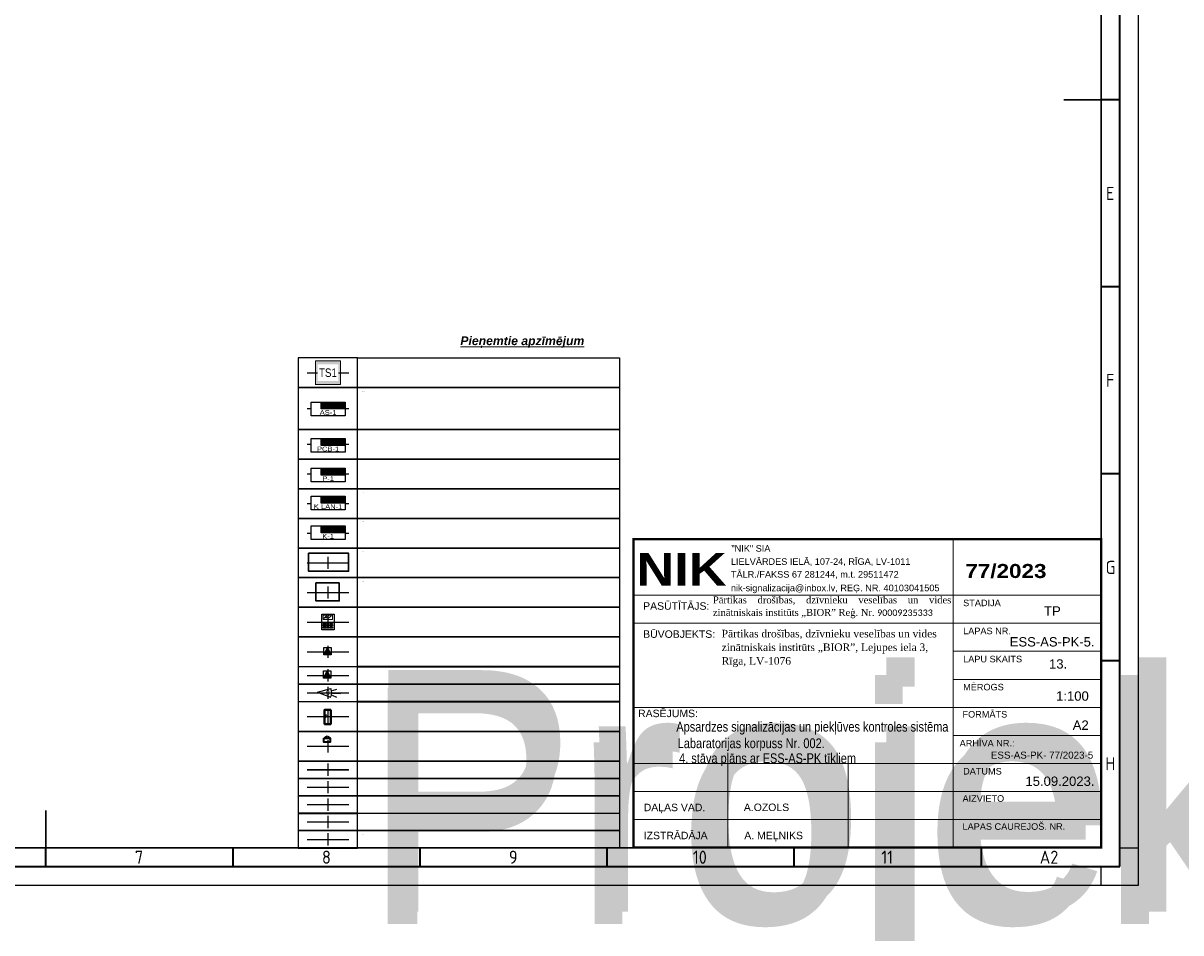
# Model space of a CAD drawing. Header units: millimetres. Extents: x -1662057 to -197461, y -941126 to 63888.
# Tile 61 of 209: x -1589003 to -1547026, y -547079 to -514073. Entities that reach past the tile are written whole.
import ezdxf
from ezdxf.enums import TextEntityAlignment as Align

# ---------------------------------------------------------------- set-up
doc = ezdxf.new("R2018")
doc.units = ezdxf.units.MM
doc.set_wipeout_variables(frame=1)
doc.layers.get('0').update_dxf_attribs({"linetype": 'CONTINUOUS'})
for name, color, linetype, lineweight in [('00_rāmis', 7, 'CONTINUOUS', 18), ('00_text_rakstlaukums', 7, 'CONTINUOUS', 18), ('00_tieva', 7, 'CONTINUOUS', 15), ('1-VS', 174, 'CONTINUOUS', 9), ('AS_detektori', 234, 'CONTINUOUS', 15), ('AS_kabelis', 16, 'CONTINUOUS', 15), ('Izolacija', 250, 'CONTINUOUS', 9), ('Titlebox', 7, 'CONTINUOUS', 9), ('UAS_Text', 7, 'CONTINUOUS', 9), ('Vājstrāvas tīkls', 5, 'CONTINUOUS', 30)]:
    doc.layers.add(name, color=color, linetype=linetype, lineweight=lineweight)
for name, color, linetype in [('Apsardze', 5, 'CONTINUOUS'), ('ESS AS', 5, 'CONTINUOUS'), ('ESS_AS_iekartas', 102, 'CONTINUOUS'), ('PDF_Geometry', 7, 'CONTINUOUS'), ('Rasējuma lapa', 7, 'CONTINUOUS'), ('VS AS', 7, 'CONTINUOUS'), ('VS-AS_Iekartas', 5, 'CONTINUOUS'), ('VS_Apzimejumi', 7, 'CONTINUOUS')]:
    doc.layers.add(name, color=color, linetype=linetype)
doc.layers.add('VS_Info', color=21, linetype='CONTINUOUS', plot=False)
doc.styles.add('1', font='ariali.ttf')
doc.styles.add('ARIAL', font='arialbd.ttf')
doc.styles.add('Arial_baltic', font='arial.ttf')
doc.styles.add('Bold', font='ariblk.ttf', dxfattribs={"height": 60})
doc.styles.add('Calibri', font='calibri.ttf')
doc.styles.add('DEL_Arial Narrow', font='ARIALN.TTF')
doc.styles.add('ISO', font='iso')
doc.styles.add('ROMANS', font='arial.ttf', dxfattribs={"width": 0.8, "oblique": 15})
doc.styles.add('WMF-Arial0', font='arialbd.ttf')

# ---------------------------------------------------------------- blocks, each defined once
blk = doc.blocks.new('A2_L')
at = {"layer": 'Rasējuma lapa'}
for p, q in [((0, 0), (0, 420)), ((-5, 10), (0, 10)), ((-10, 0), (-10, 5)), ((-594, 0), (0, 0))]:
    blk.add_line(p, q, dxfattribs=at)
at = {"layer": 'Rasējuma lapa', "lineweight": 35}
for p, q in [((-5, 5), (-5, 415)), ((-5, 210), (-10, 210)), ((-5, 160), (-10, 160)), ((-5, 110), (-10, 110)), ((-5, 60), (-10, 60)), ((-292, 5), (-292, 10)), ((-242, 5), (-242, 10)), ((-192, 5), (-192, 10)), ((-142, 5), (-142, 10)), ((-92, 5), (-92, 10)), ((-42, 5), (-42, 10)), ((-579, 5), (-5, 5))]:
    blk.add_line(p, q, dxfattribs=at)
at = {"layer": 'Rasējuma lapa', "lineweight": 30}
for p, q in [((-10, 10), (-10, 410)), ((-20, 210), (-10, 210)), ((-292, 20), (-292, 10)), ((-574, 10), (-10, 10))]:
    blk.add_line(p, q, dxfattribs=at)
at = {"layer": 'Rasējuma lapa', "style": 'ISO'}
for s, p in [('E', (-8.72, 183.25)), ('F', (-8.72, 133.25)), ('G', (-8.81, 83.25)), ('H', (-8.9, 30.75)), ('8', (-218.23, 5.75)), ('9', (-168.28, 5.75)), ('10', (-119.1, 5.75)), ('A2', (-26.41, 5.75)), ('7', (-268.23, 5.75)), ('11', (-68.75, 5.75))]:
    blk.add_text(s, height=3.5, dxfattribs=at).set_placement(p)
blk = doc.blocks.new('*U1302')
at = {"layer": 'Rasējuma lapa'}
blk.add_blockref('A2_L', (0, 0), dxfattribs=at)
blk = doc.blocks.new('*U1708')
at = {"layer": 'VS_Apzimejumi', "ltscale": 25}
blk.add_lwpolyline([(-1700, 0), (-1700, -1200), (0, -1200), (0, 0), (-1700, 0)], dxfattribs=at)
at = {"layer": 'VS_Apzimejumi'}
blk.add_lwpolyline([(0, 0), (7500, 0), (7500, -1200), (0, -1200), (0, 0)], dxfattribs=at)
at = {"layer": 'VS_Info'}
blk.add_line((-1445, -600), (-255, -600), dxfattribs=at)
blk.add_lwpolyline([(-850, -425), (-850, -775)], dxfattribs=at)
at = {"lineweight": 30, "flags": 104}
blk.add_attdef('NOSAUKUMS', text='', height=200, dxfattribs=at).set_placement((121, -99), align=Align.TOP_LEFT)
blk = doc.blocks.new('*U1709')
at = {"layer": 'VS_Apzimejumi', "ltscale": 25}
blk.add_lwpolyline([(-1700, 0), (-1700, -850), (0, -850), (0, 0), (-1700, 0)], dxfattribs=at)
at = {"layer": 'VS_Apzimejumi'}
blk.add_lwpolyline([(0, 0), (7500, 0), (7500, -850), (0, -850), (0, 0)], dxfattribs=at)
at = {"layer": 'VS_Info'}
blk.add_line((-1445, -425), (-255, -425), dxfattribs=at)
blk.add_lwpolyline([(-850, -250), (-850, -600)], dxfattribs=at)
at = {"lineweight": 30, "flags": 104}
blk.add_attdef('NOSAUKUMS', text='', height=200, dxfattribs=at).set_placement((121, -99), align=Align.TOP_LEFT)
blk = doc.blocks.new('DEL_VS-AS_kontroles_panelis')
blk.add_wipeout([(-326, 261), (326, 261), (326, -1), (-326, -1)]).dxf.layer = 'AS_kabelis'
at = {"layer": 'VS-AS_Iekartas', "color": 0}
for p, q in [((-325, 260), (325, 260)), ((-325, 0), (-325, 260)), ((-130, 252), (-122, 260)), ((-130, 229), (-99, 260)), ((-130, 207), (-77, 260)), ((-130, 184), (-54, 260)), ((-130, 162), (-32, 260)), ((-130, 139), (-9, 260)), ((-18, 130), (-130, 242)), ((5, 130), (-125, 260)), ((-117, 130), (13, 260)), ((27, 130), (-103, 260)), ((-95, 130), (35, 260)), ((50, 130), (-80, 260)), ((-72, 130), (58, 260)), ((72, 130), (-58, 260)), ((-50, 130), (80, 260)), ((95, 130), (-35, 260)), ((-27, 130), (103, 260)), ((117, 130), (-13, 260)), ((-5, 130), (125, 260)), ((139, 130), (9, 260)), ((18, 130), (148, 260)), ((162, 130), (32, 260)), ((40, 130), (170, 260)), ((184, 130), (54, 260)), ((63, 130), (193, 260)), ((207, 130), (77, 260)), ((85, 130), (215, 260)), ((229, 130), (99, 260)), ((108, 130), (238, 260)), ((252, 130), (122, 260)), ((130, 130), (260, 260)), ((274, 130), (144, 260)), ((152, 130), (282, 260)), ((297, 130), (167, 260)), ((175, 130), (305, 260)), ((319, 130), (189, 260)), ((197, 130), (325, 258)), ((325, 146), (211, 260)), ((220, 130), (325, 235)), ((325, 169), (234, 260)), ((325, 191), (256, 260)), ((325, 214), (279, 260)), ((325, 236), (301, 260)), ((325, 259), (324, 260)), ((325, 260), (325, 0)), ((325, 0), (-325, 0)), ((-40, 130), (-130, 220)), ((-63, 130), (-130, 197)), ((-85, 130), (-130, 175)), ((-108, 130), (-130, 152)), ((242, 130), (325, 213)), ((265, 130), (325, 190)), ((287, 130), (325, 168)), ((310, 130), (325, 145))]:
    blk.add_line(p, q, dxfattribs=at)
blk.add_lwpolyline([(-130, 260), (325, 260), (325, 130), (-130, 130)], close=True, dxfattribs=at)
at = {"layer": 'VS-AS_Iekartas', "color": 0, "style": 'DEL_Arial Narrow', "width": 1.4}
blk.add_attdef('TIPS', text='', height=90, dxfattribs=at).set_placement((0, -10), align=Align.BOTTOM_CENTER)
blk = doc.blocks.new('*U1710')
at = {"layer": 'VS_Apzimejumi', "ltscale": 25}
blk.add_lwpolyline([(-1700, 0), (-1700, -500), (0, -500), (0, 0), (-1700, 0)], dxfattribs=at)
at = {"layer": 'VS_Apzimejumi'}
blk.add_lwpolyline([(0, 0), (7500, 0), (7500, -500), (0, -500), (0, 0)], dxfattribs=at)
at = {"layer": 'VS_Info'}
blk.add_line((-1445, -250), (-255, -250), dxfattribs=at)
blk.add_lwpolyline([(-850, -75), (-850, -425)], dxfattribs=at)
at = {"lineweight": 30, "flags": 104}
blk.add_attdef('NOSAUKUMS', text='', height=200, dxfattribs=at).set_placement((121, -99), align=Align.TOP_LEFT)
blk = doc.blocks.new('*U2829')
at = {"layer": 'Vājstrāvas tīkls', "color": 234, "lineweight": 9}
for p, q in [((-140, 385), (-54, 479)), ((-54, 479), (-72, 402)), ((-72, 402), (15, 478)), ((-13, 367), (118, 481)), ((15, 478), (-13, 367))]:
    blk.add_line(p, q, dxfattribs=at)
at = {"layer": 'Vājstrāvas tīkls', "color": 234, "lineweight": 15, "ltscale": 0.05}
blk.add_lwpolyline([(-217, 542), (217, 542), (217, 0), (-217, 0)], close=True, dxfattribs=at)
at = {"layer": 'Vājstrāvas tīkls', "color": 234, "lineweight": 25, "ltscale": 0.05}
for points in [[(-217, 542), (217, 542), (217, 0), (-217, 0)], [(-164, 268), (-77, 268), (-77, 217), (-164, 217)], [(-164, 184), (-77, 184), (-77, 133), (-164, 133)], [(-164, 100), (-77, 100), (-77, 49), (-164, 49)], [(-44, 268), (44, 268), (44, 217), (-44, 217)], [(-44, 184), (44, 184), (44, 133), (-44, 133)], [(-44, 100), (44, 100), (44, 49), (-44, 49)], [(77, 268), (164, 268), (164, 217), (77, 217)], [(77, 184), (164, 184), (164, 133), (77, 133)], [(77, 100), (164, 100), (164, 49), (77, 49)]]:
    blk.add_lwpolyline(points, close=True, dxfattribs=at)
at = {"layer": 'Vājstrāvas tīkls', "color": 234, "lineweight": 9, "ltscale": 0.05}
blk.add_lwpolyline([(-164, 502), (164, 502), (164, 354), (-164, 354)], close=True, dxfattribs=at)
at = {"layer": 'AS_detektori', "lineweight": 5, "style": 'ARIAL'}
blk.add_attdef('KEYPAD', text='', height=188, dxfattribs=at).set_placement((-596, 331), align=Align.CENTER)
blk = doc.blocks.new('A$C7E0A7937')
at = {"layer": 'Izolacija', "ltscale": 5, "true_color": 0xffffff}
h = blk.add_hatch(color=7, dxfattribs=at)
h.dxf.hatch_style = 1
h.paths.add_polyline_path([(399, 375), (-399, 375), (-399, -375), (399, -375)])
at = {"layer": '1-VS', "color": 5, "lineweight": 20, "ltscale": 20, "const_width": 22.5}
blk.add_lwpolyline([(-399, -375), (399, -375), (399, 375), (-399, 375)], close=True, dxfattribs=at)
at = {"layer": '1-VS', "color": 251, "lineweight": 20, "ltscale": 20}
blk.add_lwpolyline([(-399, -375), (399, -375), (399, 375), (-399, 375)], close=True, dxfattribs=at)
at = {"layer": 'UAS_Text', "color": 251, "lineweight": 9, "insert": (1, -1), "char_height": 270, "width": 385.23, "attachment_point": 5, "bg_fill": 3, "box_fill_scale": 1.5, "bg_fill_color": 256, "bg_fill_transparency": 0}
blk.add_mtext('{\\fArial Narrow|b0|i0|c186|p34;\\C5;TS1}', dxfattribs=at)
blk = doc.blocks.new('smk')
at = {"layer": 'Apsardze'}
for p, q in [((-200, 0), (-200, 200)), ((-200, 0), (-100, 200)), ((-200, 200), (0, 200)), ((0, 0), (-200, 0)), ((-100, 200), (0, 0)), ((0, 200), (0, 0))]:
    blk.add_line(p, q, dxfattribs=at)
at = {"layer": 'Apsardze', "linetype": 'ByBlock'}
for p, q in [((-188, 25), (-13, 25)), ((-170, 60), (-30, 60)), ((-152, 96), (-48, 96)), ((-135, 131), (-65, 131)), ((-117, 166), (-83, 166))]:
    blk.add_line(p, q, dxfattribs=at)
blk = doc.blocks.new('pir')
at = {"layer": 'Apsardze'}
for p, q in [((-530, 1), (-797, 1)), ((-512, 81), (-665, 133)), ((0, 0), (-457, 153)), ((0, 0), (-457, -152)), ((-512, -84), (-662, -135))]:
    blk.add_line(p, q, dxfattribs=at)
blk.add_arc((-151, 1), 342, 153.6522, 206.5245, dxfattribs=at)

msp = doc.modelspace()

# ---------------------------------------------------------------- linework, layer by layer
at = {"layer": '00_rāmis'}
for p, q in [((-1549919.12547, -532790.84956), (-1566878.21689, -532790.8495)), ((-1549919.12232, -532790.84956), (-1566878.21374, -532790.8495))]:
    msp.add_line(p, q, dxfattribs=at)
at = {"layer": '00_rāmis', "const_width": 84.79564}
msp.add_lwpolyline([(-1566878.22424, -543987.91717), (-1549919.12232, -543987.91717), (-1549919.12232, -532790.84956), (-1566878.22424, -532790.84956)], close=True, dxfattribs=at)
at = {"layer": '00_tieva'}
for p, q in [((-1555277.78495, -543987.91945), (-1555277.78495, -532790.8495)), ((-1549919.12547, -534826.76907), (-1566878.21565, -534826.75337)), ((-1555277.79416, -543987.91945), (-1555277.79416, -534826.76907)), ((-1566878.2166, -535845.43706), (-1549919.13468, -535845.43706)), ((-1549919.12547, -536863.81385), (-1555277.79416, -536863.81383)), ((-1555277.79416, -537882.48679), (-1549919.13468, -537882.48679)), ((-1549919.12547, -538899.73336), (-1566878.22027, -538899.73331)), ((-1555277.79416, -539918.4063), (-1549919.13468, -539918.4063)), ((-1566878.22171, -540935.65282), (-1549919.12547, -540935.65288)), ((-1566878.22171, -540935.65282), (-1549919.12547, -540935.65288)), ((-1563446.57429, -543987.91785), (-1563446.57429, -540935.65282)), ((-1559083.42822, -543987.91897), (-1559083.42822, -540935.65282)), ((-1555548.1696, -541953.18467), (-1566878.22248, -541953.18467)), ((-1566878.22171, -541953.18467), (-1549919.12547, -541953.18472)), ((-1555548.1696, -541953.18467), (-1566742.54485, -541953.18467)), ((-1555548.1696, -542970.71652), (-1566878.22248, -542970.71652)), ((-1549919.12547, -542970.71657), (-1566742.54485, -542970.71652))]:
    msp.add_line(p, q, dxfattribs=at)
at = {"layer": 'ESS AS', "color": 1, "lineweight": 35, "ltscale": 2, "transparency": 33554687}
for p, q in [((-1577988.53323, -539940.69982), (-1578102.71152, -540015.60201)), ((-1577986.15398, -539940.69982), (-1577871.97569, -540015.60201))]:
    msp.add_line(p, q, dxfattribs=at)
at = {"layer": 'ESS AS', "color": 5, "lineweight": 40, "ltscale": 2, "transparency": 33554687}
msp.add_lwpolyline([(-1577853.18824, -538981.63264), (-1577853.18824, -539502.83374), (-1578070.93759, -539502.83374), (-1578070.93759, -538981.63264)], close=True, dxfattribs=at)
at = {"layer": 'ESS AS', "color": 1, "lineweight": 35, "ltscale": 2, "transparency": 33554687}
msp.add_lwpolyline([(-1578102.8399, -540015.73654), (-1577872.55766, -540015.73654), (-1577872.55766, -540162.22888), (-1578102.8399, -540162.22888)], close=True, dxfattribs=at)
at = {"layer": 'ESS AS', "color": 5, "transparency": 33554687, "const_width": 31.64062}
for points in [[(-1578706.47661, -541150.38255), (-1577200.38286, -541150.38255)], [(-1578706.47661, -541791.63255), (-1577200.38286, -541791.63255)]]:
    msp.add_lwpolyline(points, dxfattribs=at)
at = {"layer": 'ESS AS', "color": 6, "transparency": 33554687, "const_width": 31.64062}
for points in [[(-1578706.47661, -542427.25641), (-1577200.38286, -542427.25641)], [(-1578706.47661, -543054.98386), (-1577200.38286, -543054.98386)]]:
    msp.add_lwpolyline(points, dxfattribs=at)
at = {"layer": 'ESS AS', "color": 1, "transparency": 33554687, "const_width": 31.64062}
msp.add_lwpolyline([(-1578706.47661, -543695.45718), (-1577200.38286, -543695.45718)], dxfattribs=at)
at = {"layer": 'ESS_AS_iekartas', "color": 5, "lineweight": 30}
msp.add_lwpolyline([(-1578653.8991, -533304.08809), (-1577205.62899, -533304.08809), (-1577205.62899, -533957.13493), (-1578653.8991, -533957.13493)], close=True, dxfattribs=at)
at = {"layer": 'ESS_AS_iekartas', "color": 6, "lineweight": 30}
msp.add_lwpolyline([(-1578390.10746, -534379.88056), (-1577542.56597, -534379.88056), (-1577542.56597, -535032.92739), (-1578390.10746, -535032.92739)], close=True, dxfattribs=at)
at = {"layer": 'PDF_Geometry', "lineweight": 9}
msp.add_lwpolyline([(-1566528.86065, -532772.0409), (-1549916.38746, -532772.0409)], dxfattribs=at)

# ---------------------------------------------------------------- block references
at = {"layer": 'ESS AS', "transparency": 33554687}
ref = msp.add_blockref('*U1709', (-1576877.64068, -526218.39724), dxfattribs=dict(at, xscale=1.265625, yscale=1.265625, zscale=1.265625))
lines = msp.add_mtext('Projekt. telekomunikāciju 19" skapis', dxfattribs={"layer": '0', "insert": (-1576724.80835, -526343.5325), "char_height": 2.5, "attachment_point": 1})
ref.add_attrib('NOSAUKUMS', '', (-1576724.80835, -526343.5325), dxfattribs={"flags": 104}).embed_mtext(lines)
at = {"layer": 'ESS AS', "color": 7, "transparency": 33554687}
ref = msp.add_blockref('*U1708', (-1576877.64849, -527294.16329), dxfattribs=dict(at, xscale=1.265625, yscale=1.265625, zscale=1.265625))
lines = msp.add_mtext('Projekt. centrālais vadības panelis Integriti ISC Controller, \\Pmetāliskā kārba ar barošanas bloku.  INTG-996001EUPS \\Par visām paplašinātāju kartēm', dxfattribs={"layer": '0', "insert": (-1576724.81616, -527419.29856), "char_height": 2.5, "attachment_point": 1})
ref.add_attrib('NOSAUKUMS', '', (-1576724.81616, -527419.29856), dxfattribs={"flags": 104}).embed_mtext(lines)
at = {"layer": 'ESS AS', "transparency": 33554687}
ref = msp.add_blockref('*U1709', (-1576877.64849, -528812.86315), dxfattribs=dict(at, xscale=1.265625, yscale=1.265625, zscale=1.265625))
lines = msp.add_mtext('Projekt. 8 zonu paplāšinātājs Integriti - 8 Zone LAN,\\PPCB only. INTG-996005PCB&KIT', dxfattribs={"layer": '0', "insert": (-1576724.81616, -528937.99842), "char_height": 2.5, "attachment_point": 1})
ref.add_attrib('NOSAUKUMS', '', (-1576724.81616, -528937.99842), dxfattribs={"flags": 104}).embed_mtext(lines)
ref = msp.add_blockref('*U1709', (-1576877.64849, -529888.87776), dxfattribs=dict(at, xscale=1.265625, yscale=1.265625, zscale=1.265625))
lines = msp.add_mtext('Projekt. 8 zonu paplāšinātājs Integriti - 8 Zone UniBus,\\PINTG-996500PCB&KIT', dxfattribs={"layer": '0', "insert": (-1576724.81616, -530014.01302), "char_height": 2.5, "attachment_point": 1})
ref.add_attrib('NOSAUKUMS', '', (-1576724.81616, -530014.01302), dxfattribs={"flags": 104}).embed_mtext(lines)
ref = msp.add_blockref('*U1709', (-1576877.64849, -530964.67744), dxfattribs=dict(at, xscale=1.265625, yscale=1.265625, zscale=1.265625))
lines = msp.add_mtext('Projekt. divu durvju kontrolieris Intelligent LAN Access\\PModule. INTG-996018PCB&K', dxfattribs={"layer": '0', "insert": (-1576724.81616, -531089.8127), "char_height": 2.5, "attachment_point": 1})
ref.add_attrib('NOSAUKUMS', '', (-1576724.81616, -531089.8127), dxfattribs={"flags": 104}).embed_mtext(lines)
ref = msp.add_blockref('*U1709', (-1576877.64849, -532040.47401), dxfattribs=dict(at, xscale=1.265625, yscale=1.265625, zscale=1.265625))
lines = msp.add_mtext('Projekt. UniBus Divu durvju kontrolieris-paplāšinātājs \\PINTG-996535PCB&K', dxfattribs={"layer": '0', "insert": (-1576724.81616, -532165.60927), "char_height": 2.5, "attachment_point": 1})
ref.add_attrib('NOSAUKUMS', '', (-1576724.81616, -532165.60927), dxfattribs={"flags": 104}).embed_mtext(lines)
ref = msp.add_blockref('*U1709', (-1576877.64849, -533116.13102), dxfattribs=dict(at, xscale=1.265625, yscale=1.265625, zscale=1.265625))
lines = msp.add_mtext('Projekt. metāliskā kārba ar barošanas bloku 8A \\PINTG-995203PE8EU', dxfattribs={"layer": '0', "insert": (-1576724.81616, -533241.26629), "char_height": 2.5, "attachment_point": 1})
ref.add_attrib('NOSAUKUMS', '', (-1576724.81616, -533241.26629), dxfattribs={"flags": 104}).embed_mtext(lines)
ref = msp.add_blockref('*U1709', (-1576877.64849, -534191.92349), dxfattribs=dict(at, xscale=1.265625, yscale=1.265625, zscale=1.265625))
lines = msp.add_mtext('Projekt. metāliskā kārba ar barošanas bloku 3A \\PINTG-995201PEEU3', dxfattribs={"layer": '0', "insert": (-1576724.81616, -534317.05875), "char_height": 2.5, "attachment_point": 1})
ref.add_attrib('NOSAUKUMS', '', (-1576724.81616, -534317.05875), dxfattribs={"flags": 104}).embed_mtext(lines)
ref = msp.add_blockref('*U1709', (-1576877.64849, -535267.70941), dxfattribs=dict(at, xscale=1.265625, yscale=1.265625, zscale=1.265625))
lines = msp.add_mtext('Projekt. LCD vadības tastatūra Prisma Terminal \\Pfor Integriti - White INTG-996400', dxfattribs={"layer": '0', "insert": (-1576724.81616, -535392.84468), "char_height": 2.5, "attachment_point": 1})
ref.add_attrib('NOSAUKUMS', '', (-1576724.81616, -535392.84468), dxfattribs={"flags": 104}).embed_mtext(lines)
ref = msp.add_blockref('*U2829', (-1577953.42974, -536080.70867), dxfattribs=dict(at, xscale=1.0418625, yscale=1.0418625, zscale=1.0418625))
lines = msp.add_mtext('VP ', dxfattribs={"layer": 'AS_detektori', "lineweight": 5, "insert": (-1578574.0798, -535735.89431), "char_height": 2.5, "attachment_point": 1, "bg_fill": 3, "box_fill_scale": 1, "bg_fill_color": 256, "bg_fill_transparency": 0})
ref.add_attrib('KEYPAD', '', (-1578574.0798, -535735.89431), dxfattribs={"flags": 104}).embed_mtext(lines)
ref = msp.add_blockref('*U1709', (-1576877.64849, -536343.47251), dxfattribs=dict(at, xscale=1.265625, yscale=1.265625, zscale=1.265625))
lines = msp.add_mtext('Projekt. magnētiskais kontakts vārtiem, uzliekamais, \\Pnostrādāšanas attālums 7.3 cm ar plāksni MS-55', dxfattribs={"layer": '0', "insert": (-1576724.81616, -536468.60778), "char_height": 2.5, "attachment_point": 1})
ref.add_attrib('NOSAUKUMS', '', (-1576724.81616, -536468.60778), dxfattribs={"flags": 104}).embed_mtext(lines)
ref = msp.add_blockref('*U1710', (-1576877.64849, -537422.7658), dxfattribs=dict(at, xscale=1.265625, yscale=1.265625, zscale=1.265625))
lines = msp.add_mtext('Projekt. durvju magnētiskie kontakti ZDD-417M', dxfattribs={"layer": '0', "insert": (-1576724.81616, -537547.90107), "char_height": 8762.180394, "attachment_point": 1})
ref.add_attrib('NOSAUKUMS', '', (-1576724.81616, -537547.90107), dxfattribs={"flags": 104}).embed_mtext(lines)
ref = msp.add_blockref('*U1710', (-1576877.64849, -538055.396), dxfattribs=dict(at, xscale=1.265625, yscale=1.265625, zscale=1.265625))
lines = msp.add_mtext('Projekt. kombinētajs detektors TITAN GB', dxfattribs={"layer": '0', "insert": (-1576724.81616, -538180.53126), "char_height": 8572.5175739, "attachment_point": 1})
ref.add_attrib('NOSAUKUMS', '', (-1576724.81616, -538180.53126), dxfattribs={"flags": 104}).embed_mtext(lines)
ref = msp.add_blockref('*U1709', (-1576877.64849, -538695.31018), dxfattribs=dict(at, xscale=1.265625, yscale=1.265625, zscale=1.265625))
lines = msp.add_mtext('Projekt. Karšu nolāsītājs ar kodu šifrātoru \\P(datu protokols E-Marim un RS485) INTG-994725', dxfattribs={"layer": '0', "insert": (-1576724.81616, -538820.44544), "char_height": 2.5, "attachment_point": 1})
ref.add_attrib('NOSAUKUMS', '', (-1576724.81616, -538820.44544), dxfattribs={"flags": 104}).embed_mtext(lines)
ref = msp.add_blockref('*U1709', (-1576877.64849, -539770.98351), dxfattribs=dict(at, xscale=1.265625, yscale=1.265625, zscale=1.265625))
lines = msp.add_mtext('Projekt. elektromagnētiskais sprūds, normāli atvērts (NO)\\PEff-Eff, 12/24Vdc, Eff-Eff 138W.13-----E91', dxfattribs={"layer": '0', "insert": (-1576724.81616, -539896.11878), "char_height": 2.5, "attachment_point": 1})
ref.add_attrib('NOSAUKUMS', '', (-1576724.81616, -539896.11878), dxfattribs={"flags": 104}).embed_mtext(lines)
ref = msp.add_blockref('*U1710', (-1576877.64849, -540845.22516), dxfattribs=dict(at, xscale=1.265625, yscale=1.265625, zscale=1.265625))
lines = msp.add_mtext('Projekt. kabelis (magnētkontaktiem) CQR 4x0,22', dxfattribs={"layer": '0', "insert": (-1576724.81616, -540970.36043), "char_height": 2.5, "attachment_point": 1})
ref.add_attrib('NOSAUKUMS', '', (-1576724.81616, -540970.36043), dxfattribs={"flags": 104}).embed_mtext(lines)
ref = msp.add_blockref('*U1710', (-1576877.64849, -541478.03766), dxfattribs=dict(at, xscale=1.265625, yscale=1.265625, zscale=1.265625))
lines = msp.add_mtext('Projekt. kabelis (kustības detektoriem) CQR 8x0,22', dxfattribs={"layer": '0', "insert": (-1576724.81616, -541603.17293), "char_height": 2.5, "attachment_point": 1})
ref.add_attrib('NOSAUKUMS', '', (-1576724.81616, -541603.17293), dxfattribs={"flags": 104}).embed_mtext(lines)
ref = msp.add_blockref('*U1710', (-1576877.64849, -542110.85016), dxfattribs=dict(at, xscale=1.265625, yscale=1.265625, zscale=1.265625))
lines = msp.add_mtext('Projekt. kabelis (tastatūrām) Cat5e FTP 4x2x0.5', dxfattribs={"layer": '0', "insert": (-1576724.81616, -542235.98543), "char_height": 2.5, "attachment_point": 1})
ref.add_attrib('NOSAUKUMS', '', (-1576724.81616, -542235.98543), dxfattribs={"flags": 104}).embed_mtext(lines)
ref = msp.add_blockref('*U1710', (-1576877.64849, -542738.57761), dxfattribs=dict(at, xscale=1.265625, yscale=1.265625, zscale=1.265625))
lines = msp.add_mtext('Projekt. kabelis (panelim) Cat5e FTP  4x2x0.5', dxfattribs={"layer": '0', "insert": (-1576724.81616, -542863.71288), "char_height": 2.5, "attachment_point": 1})
ref.add_attrib('NOSAUKUMS', '', (-1576724.81616, -542863.71288), dxfattribs={"flags": 104}).embed_mtext(lines)
ref = msp.add_blockref('*U1710', (-1576877.64849, -543371.0018), dxfattribs=dict(at, xscale=1.265625, yscale=1.265625, zscale=1.265625))
lines = msp.add_mtext('Projekt. kabelis (sprūdam) Omy 2x1.0', dxfattribs={"layer": '0', "insert": (-1576724.81616, -543496.13707), "char_height": 2.5, "attachment_point": 1})
ref.add_attrib('NOSAUKUMS', '', (-1576724.81616, -543496.13707), dxfattribs={"flags": 104}).embed_mtext(lines)
at = {"layer": 'Rasējuma lapa', "xscale": 135.6730224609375, "yscale": 135.6730224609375, "zscale": 135.6730224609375}
msp.add_blockref('*U1302', (-1548560.09211, -545352.12424), dxfattribs=at)
at = {"layer": 'VS AS', "xscale": 1.318359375, "yscale": 1.318359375, "zscale": 1.318359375}
for p in [(-1577838.41154, -536993.63603), (-1577847.87154, -537838.7534)]:
    msp.add_blockref('smk', p, dxfattribs=at)
at = {"layer": 'VS AS', "xscale": 1.0546875, "yscale": 1.0546875, "zscale": 1.0546875, "rotation": 176.8636173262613}
msp.add_blockref('pir', (-1578332.10243, -538346.10232), dxfattribs=at)

# ---------------------------------------------------------------- texts
at = {"layer": '00_rāmis'}
for s, height, style, p in [('"NIK" SIA', 237.444202, 'Arial_baltic', (-1563322.57202, -533250.28488)), ('LIELVĀRDES IELĀ, 107-24, RĪGA, LV-1011', 237.4442015, 'Arial_baltic', (-1563341.08662, -533726.85128)), ('TĀLR./FAKSS 67 281244, m.t. 29511472', 237.4442015, 'Arial_baltic', (-1563341.08662, -534190.83705)), ('77/2023', 508.773834, 'Bold', (-1554839.50599, -534204.86132)), ('nik-signalizacija@inbox.lv, REĢ. NR. 40103041505', 237.4442015, 'Arial_baltic', (-1563341.08662, -534684.06365)), ('PASŪTĪTĀJS:', 271.3460449, 'Arial_baltic', (-1566522.8203, -535356.58066)), ('PASŪTĪTĀJS:', 271.3460449, 'Arial_baltic', (-1566522.81109, -535356.58066)), ('STADIJA', 237.444202, 'Arial_baltic', (-1554920.44295, -535226.78422)), ('TP', 338.3346, 'Arial_baltic', (-1551984.21262, -535571.25468)), ('BŪVOBJEKTS:', 271.3460449, 'Arial_baltic', (-1566522.81006, -536374.95249)), ('LAPAS NR.', 237.444202, 'Arial_baltic', (-1554920.44295, -536244.31607)), ('ESS-AS-PK-5. ', 338.3345998, 'Arial_baltic', (-1553229.62307, -536689.37119)), ('LAPU SKAITS', 237.4442015, 'Arial_baltic', (-1554920.44295, -537263.83395)), ('13.', 338.3346, 'Arial_baltic', (-1551805.10739, -537491.9036)), ('MĒROGS', 237.444202, 'Arial_baltic', (-1554920.44295, -538281.65107)), ('1:100', 339.182556, 'Arial_baltic', (-1551549.73614, -538656.69288)), ('RASĒJUMS:', 271.346045, 'Arial_baltic', (-1566705.01511, -539253.20711)), ('FORMĀTS', 237.444202, 'Arial_baltic', (-1554943.07561, -539268.61137)), ('A2', 339.182556, 'Arial_baltic', (-1550946.57305, -539713.39824)), ('ARHĪVA NR.:', 237.4442015, 'Arial_baltic', (-1555046.59928, -540317.11448)), ('ESS-AS-PK- 77/2023-5', 254.3869171, 'Arial_baltic', (-1553915.67862, -540757.51889)), ('DATUMS', 237.444202, 'Arial_baltic', (-1554920.44201, -541334.91472)), ('15.09.2023.', 339.1825562, 'Arial_baltic', (-1552660.61783, -541747.16918)), ('DAĻAS VAD.', 271.346045, 'Arial_baltic', (-1566501.96272, -542664.55135)), ('AIZVIETO', 237.444202, 'Arial_baltic', (-1554942.91197, -542322.82065)), ('A.OZOLS', 271.346045, 'Arial_baltic', (-1562871.86108, -542659.82142)), ('LAPAS CAUREJOŠ. NR.', 237.4442015, 'Arial_baltic', (-1554942.91254, -543340.51088)), ('IZSTRĀDĀJA', 271.346045, 'Arial_baltic', (-1566501.96272, -543682.08318)), ('A. MEĻNIKS', 271.346045, 'Arial_baltic', (-1562855.19803, -543682.08386))]:
    msp.add_text(s, height=height, dxfattribs=dict(at, style=style)).set_placement(p)
at = {"layer": '00_rāmis', "color": 5, "style": 'Bold'}
msp.add_text('NIK', height=1187.138947, dxfattribs=at).set_placement((-1566768.23078, -534483.27373))
at = {"layer": '00_text_rakstlaukums', "style": 'Arial_baltic', "width": 0.8}
for s, p in [('Apsardzes signalizācijas un piekļūves kontroles sistēma', (-1565319.99307, -539778.21832)), ('Labaratorijas korpuss Nr. 002.', (-1565269.99307, -540378.21832)), ('4. stāva plāns ar ESS-AS-PK tīkliem', (-1565219.28965, -540920.62178))]:
    msp.add_text(s, height=356.141684, dxfattribs=at).set_placement(p)
at = {"layer": 'ESS AS', "color": 5, "transparency": 33554687, "style": 'WMF-Arial0'}
msp.add_text('N', height=133.25214, dxfattribs=at).set_placement((-1578042.69701, -539279.26352))
at = {"layer": 'ESS AS', "color": 7, "linetype": 'ByBlock', "lineweight": 15, "transparency": 33554687, "insert": (-1573150.77713, -525437.96485), "char_height": 265.78125, "width": 9130.2583428, "attachment_point": 1, "rotation": 359.969999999, "style": '1'}
msp.add_mtext('{\\fArial|b1|i1|c186|p34;\\H1.1905x;\\L\\C256;\\c0;Pieņemtie apzīmējum}', dxfattribs=at)
at = {"layer": 'Titlebox', "attachment_point": 1, "style": 'Calibri'}
for s, insert, char_height, width in [('\\pxa0.66667,sm1.07917,qj;{\\fTimes New Roman|b0|i0|c186|p18;Pārtikas drošības, dzīvnieku veselības un vides zinātniskais institūts „BIOR” Reģ. Nr. \\fCalibri|b0|i0|c0|p34;\\H0.91667x;90009235333}', (-1563993.66195, -534872.07072), 253.125, 8617.8480245), ('\\pxa0.66667,sm1.07917;{\\fTimes New Roman|b0|i0|c186|p18;\\H0.91667x;Pārtikas drošības, dzīvnieku veselības un vides zinātniskais institūts „BIOR”, \\fTimes New Roman|b0|i0|c0|p18;Lejupes iela 3, \\fTimes New Roman|b0|i0|c186|p18;\\PRīga, \\fTimes New Roman|b0|i0|c0|p18;LV-1076\\fCalibri|b0|i0|c0|p34;\\P\\pa0.25,s*,ql;\\fTimes New Roman|b0|i0|c0|p18; }', (-1563675.92886, -536084.7462), 300, 8475.0517374)]:
    msp.add_mtext(s, dxfattribs=dict(at, insert=insert, char_height=char_height, width=width))
at = {"layer": 'VS AS', "color": 5, "style": 'ROMANS'}
msp.add_text('S', height=158.20312, rotation=176.863617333, dxfattribs=at).set_placement((-1577874.45427, -538288.69243, 875.19667))

# ---------------------------------------------------------------- next in the draw order: block references
at = {"layer": 'ESS AS', "ltscale": 5, "transparency": 33554687, "xscale": 1.1390625, "yscale": 1.1390625, "zscale": 1.1390625}
msp.add_blockref('A$C7E0A7937', (-1577953.42193, -526756.28786), dxfattribs=at)
at = {"layer": 'ESS AS', "color": 1, "transparency": 33554687, "xscale": 1.8984375, "yscale": 1.8984375, "zscale": 1.8984375, "rotation": 359.9240141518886}
msp.add_blockref('DEL_VS-AS_kontroles_panelis', (-1577945.66733, -528317.94132), dxfattribs=at).add_auto_attribs({'TIPS': 'AS-1'})
at = {"layer": 'ESS AS', "color": 116, "true_color": 0x136734, "transparency": 33554687}
ref = msp.add_blockref('DEL_VS-AS_kontroles_panelis', (-1577945.66733, -529641.05038), dxfattribs=dict(at, xscale=1.8984375, yscale=1.8984375, zscale=1.8984375, rotation=359.9240141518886))
ref.add_attrib('TIPS', 'PCB-1', dxfattribs={"layer": 'VS-AS_Iekartas', "height": 170.859375, "rotation": 359.92401415, "style": 'DEL_Arial Narrow', "width": 1.4}).set_placement((-1577945.69251, -529660.03473), align=Align.BOTTOM_CENTER)
ref = msp.add_blockref('DEL_VS-AS_kontroles_panelis', (-1577945.66733, -530717.06498), dxfattribs=dict(at, xscale=1.8984375, yscale=1.8984375, zscale=1.8984375, rotation=359.9240141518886))
ref.add_attrib('TIPS', 'P-1', dxfattribs={"layer": 'VS-AS_Iekartas', "height": 170.859375, "rotation": 359.92401415, "style": 'DEL_Arial Narrow', "width": 1.4}).set_placement((-1577945.69251, -530736.04934), align=Align.BOTTOM_CENTER)
at = {"layer": 'ESS AS', "color": 5, "transparency": 33554687}
ref = msp.add_blockref('DEL_VS-AS_kontroles_panelis', (-1577945.66733, -531733.64563), dxfattribs=dict(at, xscale=1.8984375, yscale=1.8984375, zscale=1.8984375, rotation=359.9240141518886))
ref.add_attrib('TIPS', 'K LAN-1', dxfattribs={"layer": 'VS-AS_Iekartas', "height": 170.859375, "rotation": 359.92401415, "style": 'DEL_Arial Narrow', "width": 1.4}).set_placement((-1577945.69251, -531752.62999), align=Align.BOTTOM_CENTER)
ref = msp.add_blockref('DEL_VS-AS_kontroles_panelis', (-1577945.66733, -532809.4422), dxfattribs=dict(at, xscale=1.8984375, yscale=1.8984375, zscale=1.8984375, rotation=359.9240141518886))
ref.add_attrib('TIPS', 'K-1', dxfattribs={"layer": 'VS-AS_Iekartas', "height": 170.859375, "rotation": 359.92401415, "style": 'DEL_Arial Narrow', "width": 1.4}).set_placement((-1577945.69251, -532828.42656), align=Align.BOTTOM_CENTER)

doc.saveas('drawing.dxf')
